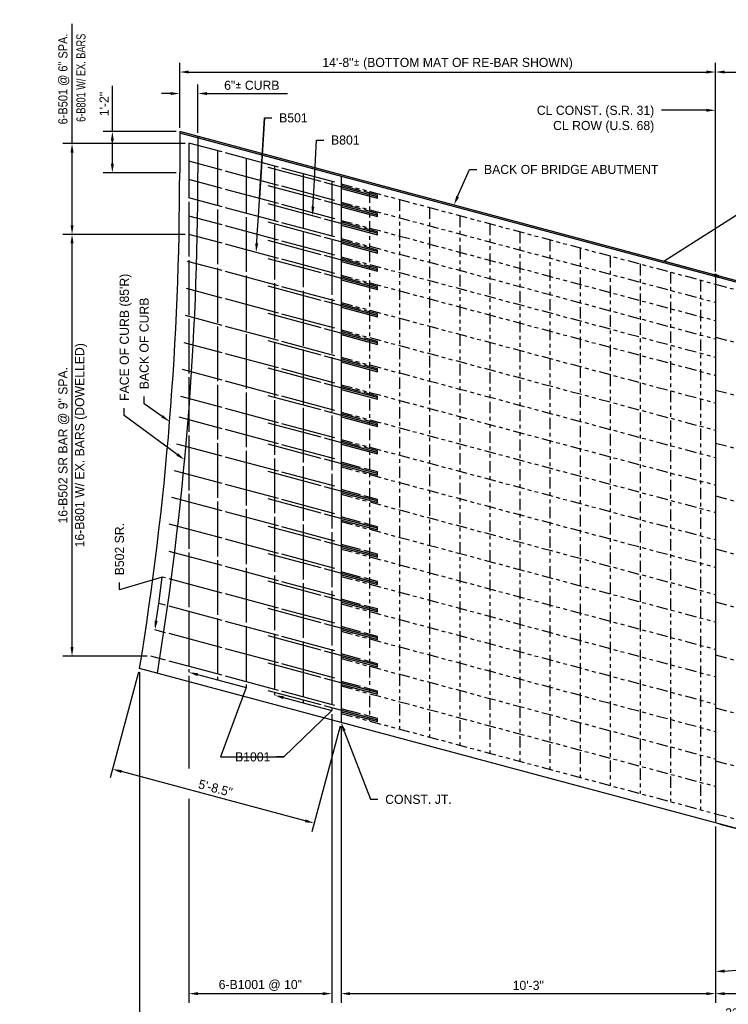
# Model space of a CAD drawing. Header units: feet. Extents: x -744 to -375, y 205 to 389.
# Tile 5 of 40: x -650 to -631, y 220 to 247. Entities that reach past the tile are written whole.
import ezdxf
from ezdxf import colors
from ezdxf.entities.mleader import LeaderData, LeaderLine
from ezdxf.math import Vec2, Vec3

# ---------------------------------------------------------------- set-up
doc = ezdxf.new("R2010")
doc.units = ezdxf.units.FT
doc.header["$MEASUREMENT"] = 0
doc.linetypes.add('brebarpr', pattern=[1.5625, 1.5, -0.0625])
doc.linetypes.add('PHANTOM2', pattern=[1.25, 0.625, -0.125, 0.125, -0.125, 0.125, -0.125])
for name, color, linetype in [('BR_P_Gen_Approach_Slab', 30, 'Continuous'), ('BR_P_Gen_Hatch', 253, 'Continuous'), ('BR_P_Sub_Reinforcing', 30, 'brebarpr'), ('Existing Approach Slab', 6, 'Continuous'), ('Existing Re-Bar', 40, 'PHANTOM2'), ('PV_P_Saw_Cut_Line', 62, 'Continuous'), ('RD_P_Text', 1, 'Continuous')]:
    doc.layers.add(name, color=color, linetype=linetype)
doc.styles.add('Slanted-Normal', font='font31.shx', dxfattribs={"height": 0.1})
doc.styles.get("Standard").update_dxf_attribs({"font": 'font31.shx'})
doc.dimstyles.new('COEC', dxfattribs={"dimscale": 13.9, "dimtxt": 0.18, "dimasz": 0.18, "dimexe": 0.18, "dimexo": 0.0625, "dimgap": 0.09, "dimtad": 1, "dimzin": 0, "dimdsep": 46, "dimtxsty": 'Standard', "dimcen": 0.09, "dimclrd": 256, "dimclre": 256, "dimclrt": 256, "dimaunit": 1, "dimadec": 4, "dimazin": 0, "dimtfac": 1, "dimtofl": 0, "dimtmove": 0, "dimatfit": 3, "dimfxl": 1, "dimtolj": 1, "dimtzin": 0, "dimlwd": -1, "dimlwe": -1, "dimarcsym": 0})

# ---------------------------------------------------------------- blocks, each defined once
blk = doc.blocks.new('*D1131')
at = {"layer": 'Defpoints', "color": 0, "transparency": 16777216}
for p in [(-631.314, 245.164), (-645.98, 243.536), (-631.314, 239.606)]:
    blk.add_point(p, dxfattribs=at)
at = {"layer": 'RD_P_Text', "transparency": 16777216}
for p, q in [((-645.98, 243.636), (-645.98, 245.414)), ((-631.314, 239.706), (-631.314, 245.414)), ((-645.73, 245.164), (-631.564, 245.164))]:
    blk.add_line(p, q, dxfattribs=at)
for points in [[(-645.73, 245.206), (-645.73, 245.123), (-645.98, 245.164)], [(-631.564, 245.206), (-631.564, 245.123), (-631.314, 245.164)]]:
    blk.add_solid(points, dxfattribs=at)
at = {"layer": 'RD_P_Text', "transparency": 16777216, "insert": (-638.647, 245.389), "char_height": 0.25, "attachment_point": 5}
blk.add_mtext('\\A1;14\'-8"{\\fISOCPEUR|b0|i0|c0|p0;%%P} (BOTTOM MAT OF RE-BAR SHOWN)', dxfattribs=at)
blk = doc.blocks.new('*D1123')
at = {"layer": 'Defpoints', "color": 0, "transparency": 16777216}
for p in [(-616.648, 245.164), (-631.314, 239.606), (-616.648, 235.677)]:
    blk.add_point(p, dxfattribs=at)
at = {"layer": 'RD_P_Text', "transparency": 16777216}
for p, q in [((-631.314, 239.706), (-631.314, 245.414)), ((-616.648, 235.777), (-616.648, 245.414)), ((-631.064, 245.164), (-616.898, 245.164))]:
    blk.add_line(p, q, dxfattribs=at)
for points in [[(-631.064, 245.206), (-631.064, 245.123), (-631.314, 245.164)], [(-616.898, 245.206), (-616.898, 245.123), (-616.648, 245.164)]]:
    blk.add_solid(points, dxfattribs=at)
at = {"layer": 'RD_P_Text', "transparency": 16777216, "insert": (-623.981, 245.389), "char_height": 0.25, "attachment_point": 5}
blk.add_mtext('\\A1;14\'-8"{\\fISOCPEUR|b0|i0|c0|p0;%%P} (TOP MAT OF RE-BAR SHOWN)', dxfattribs=at)
blk = doc.blocks.new('*D1118')
at = {"layer": 'Defpoints', "color": 0, "transparency": 16777216}
for p in [(-645.48, 244.575), (-645.98, 243.536), (-645.48, 243.402)]:
    blk.add_point(p, dxfattribs=at)
at = {"layer": 'RD_P_Text', "transparency": 16777216}
for p, q in [((-645.98, 243.636), (-645.98, 244.825)), ((-645.48, 243.502), (-645.48, 244.825)), ((-646.23, 244.575), (-646.48, 244.575)), ((-645.23, 244.575), (-643.032, 244.575))]:
    blk.add_line(p, q, dxfattribs=at)
for points in [[(-646.23, 244.616), (-646.23, 244.533), (-645.98, 244.575)], [(-645.23, 244.616), (-645.23, 244.533), (-645.48, 244.575)]]:
    blk.add_solid(points, dxfattribs=at)
at = {"layer": 'RD_P_Text', "transparency": 16777216, "insert": (-644.006, 244.8), "char_height": 0.25, "attachment_point": 5}
blk.add_mtext('\\A1;6"{\\fISOCPEUR|b0|i0|c0|p0;%%P} CURB', dxfattribs=at)
blk = doc.blocks.new('*D1119')
at = {"layer": 'Defpoints', "color": 0, "transparency": 16777216}
for p in [(-647.077, 228.83), (-613.885, 221.321), (-613.885, 219.174)]:
    blk.add_point(p, dxfattribs=at)
at = {"layer": 'RD_P_Text', "transparency": 16777216}
for p, q in [((-647.077, 228.73), (-647.077, 218.924)), ((-613.885, 221.221), (-613.885, 218.924)), ((-646.827, 219.174), (-614.135, 219.174))]:
    blk.add_line(p, q, dxfattribs=at)
for points in [[(-646.827, 219.216), (-646.827, 219.132), (-647.077, 219.174)], [(-614.135, 219.216), (-614.135, 219.132), (-613.885, 219.174)]]:
    blk.add_solid(points, dxfattribs=at)
at = {"layer": 'RD_P_Text', "transparency": 16777216, "insert": (-630.481, 219.399), "char_height": 0.25, "attachment_point": 5}
blk.add_mtext('\\A1;33\'-2.5"', dxfattribs=at)
blk = doc.blocks.new('*D1129')
at = {"layer": 'Defpoints', "color": 0, "transparency": 16777216}
for p in [(-631.314, 224.606), (-621.064, 221.86), (-621.064, 219.929)]:
    blk.add_point(p, dxfattribs=at)
at = {"layer": 'RD_P_Text', "transparency": 16777216}
for p, q in [((-631.314, 224.506), (-631.314, 219.679)), ((-621.064, 221.76), (-621.064, 219.679)), ((-631.064, 219.929), (-621.314, 219.929))]:
    blk.add_line(p, q, dxfattribs=at)
for points in [[(-631.064, 219.97), (-631.064, 219.887), (-631.314, 219.929)], [(-621.314, 219.97), (-621.314, 219.887), (-621.064, 219.929)]]:
    blk.add_solid(points, dxfattribs=at)
at = {"layer": 'RD_P_Text', "transparency": 16777216, "insert": (-626.189, 220.154), "char_height": 0.25, "attachment_point": 5}
blk.add_mtext('\\A1;10\'-3"', dxfattribs=at)
blk = doc.blocks.new('*D1130')
at = {"layer": 'Defpoints', "color": 0, "transparency": 16777216}
for p in [(-641.564, 227.353), (-631.314, 224.606), (-631.314, 219.929)]:
    blk.add_point(p, dxfattribs=at)
at = {"layer": 'RD_P_Text', "transparency": 16777216}
for p, q in [((-641.564, 227.253), (-641.564, 219.679)), ((-631.314, 224.506), (-631.314, 219.679)), ((-641.314, 219.929), (-631.564, 219.929))]:
    blk.add_line(p, q, dxfattribs=at)
for points in [[(-641.314, 219.97), (-641.314, 219.887), (-641.564, 219.929)], [(-631.564, 219.97), (-631.564, 219.887), (-631.314, 219.929)]]:
    blk.add_solid(points, dxfattribs=at)
at = {"layer": 'RD_P_Text', "transparency": 16777216, "insert": (-636.439, 220.154), "char_height": 0.25, "attachment_point": 5}
blk.add_mtext('\\A1;10\'-3"', dxfattribs=at)
blk = doc.blocks.new('*D1134')
at = {"layer": 'Defpoints', "color": 0, "transparency": 16777216}
for p in [(-647.077, 228.83), (-641.564, 227.353), (-647.816, 226.075)]:
    blk.add_point(p, dxfattribs=at)
at = {"layer": 'RD_P_Text', "transparency": 16777216}
for p, q in [((-647.103, 228.734), (-647.88, 225.834)), ((-641.59, 227.256), (-642.367, 224.356)), ((-642.544, 224.662), (-647.574, 226.01))]:
    blk.add_line(p, q, dxfattribs=at)
for points in [[(-647.563, 226.051), (-647.585, 225.97), (-647.816, 226.075)], [(-642.533, 224.703), (-642.555, 224.622), (-642.303, 224.598)]]:
    blk.add_solid(points, dxfattribs=at)
at = {"layer": 'RD_P_Text', "transparency": 16777216, "insert": (-645.001, 225.554), "char_height": 0.25, "attachment_point": 5, "rotation": 345}
blk.add_mtext('\\A1;5\'-8.5"', dxfattribs=at)
blk = doc.blocks.new('*D1135')
at = {"layer": 'Defpoints', "color": 0, "transparency": 16777216}
for p in [(-648.927, 243.21), (-645.73, 243.21), (-645.73, 240.719)]:
    blk.add_point(p, dxfattribs=at)
at = {"layer": 'RD_P_Text', "transparency": 16777216}
for p, q in [((-648.927, 243.21), (-648.927, 246.487)), ((-645.83, 243.21), (-649.177, 243.21)), ((-648.927, 240.969), (-648.927, 242.96)), ((-645.83, 240.719), (-649.177, 240.719))]:
    blk.add_line(p, q, dxfattribs=at)
for points in [[(-648.968, 242.96), (-648.885, 242.96), (-648.927, 243.21)], [(-648.968, 240.969), (-648.885, 240.969), (-648.927, 240.719)]]:
    blk.add_solid(points, dxfattribs=at)
at = {"layer": 'RD_P_Text', "transparency": 16777216, "insert": (-649.152, 244.974), "char_height": 0.25, "attachment_point": 5, "rotation": 90}
blk.add_mtext('\\A1;{\\W0.9;6-B501 @ 6" SPA.}', dxfattribs=at)
blk = doc.blocks.new('*D1136')
at = {"layer": 'Defpoints', "color": 0, "transparency": 16777216}
for p in [(-648.927, 240.719), (-645.73, 240.719), (-646.77, 229.17)]:
    blk.add_point(p, dxfattribs=at)
at = {"layer": 'RD_P_Text', "transparency": 16777216}
for p, q in [((-645.83, 240.719), (-649.177, 240.719)), ((-648.927, 229.42), (-648.927, 240.469)), ((-646.87, 229.17), (-649.177, 229.17))]:
    blk.add_line(p, q, dxfattribs=at)
for points in [[(-648.968, 240.469), (-648.885, 240.469), (-648.927, 240.719)], [(-648.968, 229.42), (-648.885, 229.42), (-648.927, 229.17)]]:
    blk.add_solid(points, dxfattribs=at)
at = {"layer": 'RD_P_Text', "transparency": 16777216, "insert": (-649.152, 234.945), "char_height": 0.25, "attachment_point": 5, "rotation": 90}
blk.add_mtext('\\A1;16-B502 SR BAR @ 9" SPA.', dxfattribs=at)
blk = doc.blocks.new('*D1137')
at = {"layer": 'Defpoints', "color": 0, "transparency": 16777216}
for p in [(-647.823, 243.536), (-645.98, 243.536), (-645.98, 242.402)]:
    blk.add_point(p, dxfattribs=at)
at = {"layer": 'RD_P_Text', "transparency": 16777216}
for p, q in [((-647.823, 243.536), (-647.823, 244.79)), ((-646.08, 243.536), (-648.073, 243.536)), ((-647.823, 242.652), (-647.823, 243.286)), ((-646.08, 242.402), (-648.073, 242.402))]:
    blk.add_line(p, q, dxfattribs=at)
for points in [[(-647.865, 243.286), (-647.782, 243.286), (-647.823, 243.536)], [(-647.865, 242.652), (-647.782, 242.652), (-647.823, 242.402)]]:
    blk.add_solid(points, dxfattribs=at)
at = {"layer": 'RD_P_Text', "transparency": 16777216, "insert": (-648.048, 244.288), "char_height": 0.25, "attachment_point": 5, "rotation": 90}
blk.add_mtext('\\A1;1\'-2"', dxfattribs=at)
blk = doc.blocks.new('*D1143')
at = {"layer": 'Defpoints', "color": 0, "transparency": 16777216}
for p in [(-631.314, 224.606), (-631.314, 224.606), (-631.291, 224.6), (-631.314, 224.506), (-629.595, 220.919)]:
    blk.add_point(p, dxfattribs=at)
at = {"layer": 'RD_P_Text', "transparency": 16777216}
for p, q in [((-631.314, 224.406), (-631.314, 220.287)), ((-631.195, 224.574), (-627.142, 223.489))]:
    blk.add_line(p, q, dxfattribs=at)
blk.add_arc((-631.314, 224.606), 4.069, 273.5207, 341.4793, dxfattribs=at)
for points in [[(-627.496, 223.326), (-627.416, 223.302), (-627.384, 223.553)], [(-631.063, 220.503), (-631.066, 220.587), (-631.314, 220.537)]]:
    blk.add_solid(points, dxfattribs=at)
at = {"layer": 'RD_P_Text', "transparency": 16777216, "insert": (-628.974, 221.557), "char_height": 0.25, "attachment_point": 5, "rotation": 37.5}
blk.add_mtext('\\A1;75°0\'0"', dxfattribs=at)

msp = doc.modelspace()

# ---------------------------------------------------------------- hatches: boundary and pattern name
at = {"layer": 'BR_P_Gen_Hatch'}
h = msp.add_hatch(color=256, dxfattribs=at)
h.dxf.hatch_style = 1
h.paths.add_polyline_path([(-645.98032, 243.53615), (-616.64832, 235.67667), (-616.64832, 235.63354), (-645.98032, 243.49302)])
h = msp.add_hatch(color=256, dxfattribs=at)
h.dxf.hatch_style = 1
h.paths.add_polyline_path([(-640.56432, 241.70726), (-641.56432, 241.97521), (-641.56432, 242.05803), (-640.56432, 241.79008)])
h = msp.add_hatch(color=256, dxfattribs=at)
h.dxf.hatch_style = 1
h.paths.add_polyline_path([(-640.56432, 241.20726), (-641.56432, 241.47521), (-641.56432, 241.55803), (-640.56432, 241.29008)])
h = msp.add_hatch(color=256, dxfattribs=at)
h.dxf.hatch_style = 1
h.paths.add_polyline_path([(-640.56432, 240.70726), (-641.56432, 240.97521), (-641.56432, 241.05803), (-640.56432, 240.79008)])
h = msp.add_hatch(color=256, dxfattribs=at)
h.dxf.hatch_style = 1
h.paths.add_polyline_path([(-640.56432, 240.20726), (-641.56432, 240.47521), (-641.56432, 240.55803), (-640.56432, 240.29008)])
h = msp.add_hatch(color=256, dxfattribs=at)
h.dxf.hatch_style = 1
h.paths.add_polyline_path([(-640.56432, 239.70726), (-641.56432, 239.97521), (-641.56432, 240.05803), (-640.56432, 239.79008)])
h = msp.add_hatch(color=256, dxfattribs=at)
h.dxf.hatch_style = 1
h.paths.add_polyline_path([(-640.56432, 239.20726), (-641.56432, 239.47521), (-641.56432, 239.55803), (-640.56432, 239.29008)])
h = msp.add_hatch(color=256, dxfattribs=at)
h.dxf.hatch_style = 1
h.paths.add_polyline_path([(-640.56432, 238.45726), (-641.56432, 238.72521), (-641.56432, 238.80803), (-640.56432, 238.54008)])
h = msp.add_hatch(color=256, dxfattribs=at)
h.dxf.hatch_style = 1
h.paths.add_polyline_path([(-640.56432, 237.70726), (-641.56432, 237.97521), (-641.56432, 238.05803), (-640.56432, 237.79008)])
h = msp.add_hatch(color=256, dxfattribs=at)
h.dxf.hatch_style = 1
h.paths.add_polyline_path([(-640.56432, 236.95726), (-641.56432, 237.22521), (-641.56432, 237.30803), (-640.56432, 237.04008)])
h = msp.add_hatch(color=256, dxfattribs=at)
h.dxf.hatch_style = 1
h.paths.add_polyline_path([(-640.56432, 236.20726), (-641.56432, 236.47521), (-641.56432, 236.55803), (-640.56432, 236.29008)])
h = msp.add_hatch(color=256, dxfattribs=at)
h.dxf.hatch_style = 1
h.paths.add_polyline_path([(-640.56432, 235.45726), (-641.56432, 235.72521), (-641.56432, 235.80803), (-640.56432, 235.54008)])
h = msp.add_hatch(color=256, dxfattribs=at)
h.dxf.hatch_style = 1
h.paths.add_polyline_path([(-640.56432, 234.70726), (-641.56432, 234.97521), (-641.56432, 235.05803), (-640.56432, 234.79008)])
h = msp.add_hatch(color=256, dxfattribs=at)
h.dxf.hatch_style = 1
h.paths.add_polyline_path([(-640.56432, 234.1298), (-641.56432, 234.39775), (-641.56432, 234.48057), (-640.56432, 234.21262)])
h = msp.add_hatch(color=256, dxfattribs=at)
h.dxf.hatch_style = 1
h.paths.add_polyline_path([(-640.56432, 233.3798), (-641.56432, 233.64775), (-641.56432, 233.73057), (-640.56432, 233.46262)])
h = msp.add_hatch(color=256, dxfattribs=at)
h.dxf.hatch_style = 1
h.paths.add_polyline_path([(-640.56432, 232.6298), (-641.56432, 232.89775), (-641.56432, 232.98057), (-640.56432, 232.71262)])
h = msp.add_hatch(color=256, dxfattribs=at)
h.dxf.hatch_style = 1
h.paths.add_polyline_path([(-640.56432, 231.8798), (-641.56432, 232.14775), (-641.56432, 232.23057), (-640.56432, 231.96262)])
h = msp.add_hatch(color=256, dxfattribs=at)
h.dxf.hatch_style = 1
h.paths.add_polyline_path([(-640.56432, 231.1298), (-641.56432, 231.39775), (-641.56432, 231.48057), (-640.56432, 231.21262)])
h = msp.add_hatch(color=256, dxfattribs=at)
h.dxf.hatch_style = 1
h.paths.add_polyline_path([(-640.56432, 230.3798), (-641.56432, 230.64775), (-641.56432, 230.73057), (-640.56432, 230.46262)])
h = msp.add_hatch(color=256, dxfattribs=at)
h.dxf.hatch_style = 1
h.paths.add_polyline_path([(-640.56432, 229.6298), (-641.56432, 229.89775), (-641.56432, 229.98057), (-640.56432, 229.71262)])
h = msp.add_hatch(color=256, dxfattribs=at)
h.dxf.hatch_style = 1
h.paths.add_polyline_path([(-640.56432, 228.8798), (-641.56432, 229.14775), (-641.56432, 229.23057), (-640.56432, 228.96262)])
h = msp.add_hatch(color=256, dxfattribs=at)
h.dxf.hatch_style = 1
h.paths.add_polyline_path([(-640.56432, 228.1298), (-641.56432, 228.39775), (-641.56432, 228.48057), (-640.56432, 228.21262)])
h = msp.add_hatch(color=256, dxfattribs=at)
h.dxf.hatch_style = 1
h.paths.add_polyline_path([(-640.56432, 227.3798), (-641.56432, 227.64775), (-641.56432, 227.73057), (-640.56432, 227.46262)])

# ---------------------------------------------------------------- linework, layer by layer
at = {"layer": 'BR_P_Gen_Approach_Slab', "flags": 128}
for points in [[(-641.56432, 242.35289), (-645.98032, 243.53615)], [(-616.64832, 235.63354), (-645.98032, 243.49302)], [(-641.56432, 227.35289), (-647.07739, 228.83011)]]:
    msp.add_lwpolyline(points, dxfattribs=at)
at = {"layer": 'BR_P_Gen_Approach_Slab'}
for points in [[(-645.98032, 243.53615), (-645.98032, 242.40218)], [(-645.48032, 243.40218), (-645.48032, 242.40218)]]:
    msp.add_lwpolyline(points, dxfattribs=at)
for radius, start in [(84.5, 350.757337), (85, 350.7233568)]:
    msp.add_arc((-730.48032, 242.40218), radius, start, 0, dxfattribs=at)
at = {"layer": 'BR_P_Sub_Reinforcing', "color": 131, "flags": 128}
for points in [[(-641.73092, 242.1475), (-645.73032, 243.21913)], [(-641.73092, 241.6475), (-645.73032, 242.71913)], [(-641.73092, 241.1475), (-645.73032, 242.21913)], [(-641.73092, 240.6475), (-645.73032, 241.71913)], [(-641.73092, 240.1475), (-645.73032, 241.21913)], [(-641.73092, 239.6475), (-645.73032, 240.71913)]]:
    msp.add_lwpolyline(points, dxfattribs=at)
at = {"layer": 'BR_P_Sub_Reinforcing', "color": 1}
for points in [[(-645.73032, 243.21035), (-645.73032, 228.72798)], [(-644.94764, 243.00063), (-644.94764, 228.51826)], [(-644.16431, 242.79073), (-644.16431, 228.30837)], [(-643.38098, 242.58084), (-643.38098, 228.09848)], [(-642.59765, 242.37095), (-642.59765, 227.88859)], [(-641.81432, 242.16106), (-641.81432, 227.67869)]]:
    msp.add_lwpolyline(points, dxfattribs=at)
at = {"layer": 'BR_P_Sub_Reinforcing', "flags": 128}
for points in [[(-640.56432, 241.74867), (-643.56432, 242.55252)], [(-640.56432, 241.24867), (-643.56432, 242.05252)], [(-641.56432, 241.97521), (-640.56432, 241.70726), (-640.56432, 241.79008), (-641.56432, 242.05803)], [(-640.56432, 240.74867), (-643.56432, 241.55252)], [(-641.56432, 241.47521), (-640.56432, 241.20726), (-640.56432, 241.29008), (-641.56432, 241.55803)], [(-640.56432, 240.24867), (-643.56432, 241.05252)], [(-641.56432, 240.97521), (-640.56432, 240.70726), (-640.56432, 240.79008), (-641.56432, 241.05803)], [(-640.56432, 239.74867), (-643.56432, 240.55252)], [(-641.56432, 240.47521), (-640.56432, 240.20726), (-640.56432, 240.29008), (-641.56432, 240.55803)], [(-640.56432, 239.24867), (-643.56432, 240.05252)], [(-641.56432, 239.97521), (-640.56432, 239.70726), (-640.56432, 239.79008), (-641.56432, 240.05803)], [(-641.56432, 239.47521), (-640.56432, 239.20726), (-640.56432, 239.29008), (-641.56432, 239.55803)], [(-640.56432, 238.49867), (-643.56432, 239.30252)], [(-641.56432, 238.72521), (-640.56432, 238.45726), (-640.56432, 238.54008), (-641.56432, 238.80803)], [(-640.56432, 237.74867), (-643.56432, 238.55252)], [(-641.56432, 237.97521), (-640.56432, 237.70726), (-640.56432, 237.79008), (-641.56432, 238.05803)], [(-640.56432, 236.99867), (-643.56432, 237.80252)], [(-641.56432, 237.22521), (-640.56432, 236.95726), (-640.56432, 237.04008), (-641.56432, 237.30803)], [(-640.56432, 236.24867), (-643.56432, 237.05252)], [(-641.56432, 236.47521), (-640.56432, 236.20726), (-640.56432, 236.29008), (-641.56432, 236.55803)], [(-640.56432, 235.49867), (-643.56432, 236.30252)], [(-641.56432, 235.72521), (-640.56432, 235.45726), (-640.56432, 235.54008), (-641.56432, 235.80803)], [(-640.56432, 234.74867), (-643.56432, 235.55252)], [(-640.56432, 234.17121), (-643.56432, 234.97506)], [(-641.56432, 234.97521), (-640.56432, 234.70726), (-640.56432, 234.79008), (-641.56432, 235.05803)], [(-641.56432, 234.39775), (-640.56432, 234.1298), (-640.56432, 234.21262), (-641.56432, 234.48057)], [(-640.56432, 233.42121), (-643.56432, 234.22506)], [(-640.56432, 232.67121), (-643.56432, 233.47506)], [(-641.56432, 233.64775), (-640.56432, 233.3798), (-640.56432, 233.46262), (-641.56432, 233.73057)], [(-641.56432, 232.89775), (-640.56432, 232.6298), (-640.56432, 232.71262), (-641.56432, 232.98057)], [(-640.56432, 231.92121), (-643.56432, 232.72506)], [(-641.56432, 232.14775), (-640.56432, 231.8798), (-640.56432, 231.96262), (-641.56432, 232.23057)], [(-640.56432, 231.17121), (-643.56432, 231.97506)], [(-641.56432, 231.39775), (-640.56432, 231.1298), (-640.56432, 231.21262), (-641.56432, 231.48057)], [(-640.56432, 230.42121), (-643.56432, 231.22506)], [(-641.56432, 230.64775), (-640.56432, 230.3798), (-640.56432, 230.46262), (-641.56432, 230.73057)], [(-640.56432, 229.67121), (-643.56432, 230.47506)], [(-641.56432, 229.89775), (-640.56432, 229.6298), (-640.56432, 229.71262), (-641.56432, 229.98057)], [(-640.56432, 228.92121), (-643.56432, 229.72506)], [(-641.56432, 229.14775), (-640.56432, 228.8798), (-640.56432, 228.96262), (-641.56432, 229.23057)], [(-640.56432, 228.17121), (-643.56432, 228.97506)], [(-641.56432, 228.39775), (-640.56432, 228.1298), (-640.56432, 228.21262), (-641.56432, 228.48057)], [(-640.56432, 227.42121), (-643.56432, 228.22506)], [(-641.56432, 227.64775), (-640.56432, 227.3798), (-640.56432, 227.46262), (-641.56432, 227.73057)]]:
    msp.add_lwpolyline(points, dxfattribs=at)
at = {"layer": 'BR_P_Sub_Reinforcing', "color": 150, "flags": 128}
for points in [[(-641.73092, 238.8975), (-645.76499, 239.97842)], [(-641.73092, 238.1475), (-645.78952, 239.235)], [(-641.73092, 237.3975), (-645.82051, 238.4933)], [(-641.73092, 236.6475), (-645.85792, 237.75332)], [(-641.73092, 235.8975), (-645.90171, 237.01506)], [(-641.73092, 235.1475), (-645.95185, 236.27849)], [(-641.73092, 234.57004), (-645.99475, 235.71253)], [(-641.73092, 233.82004), (-646.05605, 234.97895)], [(-641.73092, 233.07004), (-646.1236, 234.24705)], [(-641.73092, 232.32004), (-646.19739, 233.51682)], [(-641.73092, 231.57004), (-646.27738, 232.78826)], [(-641.73092, 230.82004), (-646.36356, 232.06135)], [(-641.73092, 230.07004), (-646.45589, 231.33609)], [(-641.73092, 229.32004), (-646.55437, 230.61248)], [(-641.73092, 228.57004), (-646.65896, 229.8905)], [(-641.73092, 227.82004), (-646.76965, 229.17016)]]:
    msp.add_lwpolyline(points, dxfattribs=at)
at = {"layer": 'Existing Approach Slab'}
for points in [[(-631.31432, 239.60641), (-641.56432, 242.35289)], [(-621.06432, 236.85993), (-631.31432, 239.60641)], [(-631.31432, 239.56328), (-631.31432, 224.60641)], [(-631.31432, 224.60641), (-641.56432, 227.35289)], [(-621.06432, 221.85993), (-631.31432, 224.60641)]]:
    msp.add_lwpolyline(points, dxfattribs=at)
at = {"layer": 'Existing Re-Bar', "color": 141, "ltscale": 0.5}
for points in [[(-641.56432, 242.10289), (-631.31432, 239.35641)], [(-641.56432, 241.60289), (-631.31432, 238.85641)], [(-641.56432, 241.10289), (-631.31432, 238.35641)], [(-641.56432, 240.60289), (-631.31432, 237.85641)], [(-641.56432, 240.10289), (-631.31432, 237.35641)], [(-641.56432, 239.60289), (-631.31432, 236.85641)], [(-641.56432, 238.85289), (-631.31432, 236.10641)], [(-641.56432, 238.10289), (-631.31432, 235.35641)], [(-641.56432, 237.35289), (-631.31432, 234.60641)], [(-641.56432, 236.60289), (-631.31432, 233.85641)], [(-641.56432, 235.85289), (-631.31432, 233.10641)], [(-641.56432, 235.10289), (-631.31432, 232.35641)], [(-641.56432, 234.35289), (-631.31432, 231.60641)], [(-641.56432, 233.60289), (-631.31432, 230.85641)], [(-641.56432, 232.85289), (-631.31432, 230.10641)], [(-641.56432, 232.10289), (-631.31432, 229.35641)], [(-641.56432, 231.35289), (-631.31432, 228.60641)], [(-641.56432, 230.60289), (-631.31432, 227.85641)], [(-641.56432, 229.85289), (-631.31432, 227.10641)], [(-641.56432, 229.10289), (-631.31432, 226.35641)], [(-641.56432, 228.35289), (-631.31432, 225.60641)], [(-641.56432, 227.60289), (-631.31432, 224.85641)]]:
    msp.add_lwpolyline(points, dxfattribs=at)
at = {"layer": 'Existing Re-Bar', "color": 61, "ltscale": 0.5}
for points in [[(-640.78747, 241.89473), (-640.78747, 227.39473)], [(-639.96366, 241.67399), (-639.96366, 227.17399)], [(-639.13986, 241.45325), (-639.13986, 226.95325)], [(-638.31605, 241.23252), (-638.31605, 226.73252)], [(-637.49224, 241.01178), (-637.49224, 226.51178)], [(-636.66843, 240.79104), (-636.66843, 226.29104)], [(-635.84462, 240.5703), (-635.84462, 226.0703)], [(-635.02082, 240.34956), (-635.02082, 225.84956)], [(-634.19701, 240.12882), (-634.19701, 225.62882)], [(-633.3732, 239.90808), (-633.3732, 225.40808)], [(-632.54939, 239.68735), (-632.54939, 225.18735)], [(-631.72558, 239.46661), (-631.72558, 224.96661)]]:
    msp.add_lwpolyline(points, dxfattribs=at)
at = {"layer": 'Existing Re-Bar', "ltscale": 0.5}
for points in [[(-631.31432, 239.35641), (-621.06432, 236.60993)], [(-631.31432, 237.90641), (-621.06432, 235.15993)], [(-631.31432, 236.45641), (-621.06432, 233.70993)], [(-631.31432, 235.00641), (-621.06432, 232.25993)], [(-631.31432, 233.55641), (-621.06432, 230.80993)], [(-631.31432, 232.10641), (-621.06432, 229.35993)], [(-631.31432, 230.65641), (-621.06432, 227.90993)], [(-631.31432, 229.20641), (-621.06432, 226.45993)], [(-631.31432, 227.75641), (-621.06432, 225.00993)], [(-631.31432, 226.30641), (-621.06432, 223.55993)], [(-631.31432, 224.85641), (-621.06432, 222.10993)]]:
    msp.add_lwpolyline(points, dxfattribs=at)
at = {"layer": 'PV_P_Saw_Cut_Line'}
msp.add_lwpolyline([(-641.56432, 242.30976), (-641.56432, 227.35289)], dxfattribs=at)
at = {"layer": 'RD_P_Text'}
for p, q in [((-645.73032, 228.62798), (-645.73032, 226.09125)), ((-641.81432, 227.57869), (-641.81432, 219.67882)), ((-645.73032, 225.26464), (-645.73032, 219.67882)), ((-645.48032, 219.92882), (-642.06432, 219.92882))]:
    msp.add_line(p, q, dxfattribs=at)
for points in [[(-645.48032, 219.97049), (-645.48032, 219.88715), (-645.73032, 219.92882)], [(-642.06432, 219.97049), (-642.06432, 219.88715), (-641.81432, 219.92882)]]:
    msp.add_solid(points, dxfattribs=at)

# ---------------------------------------------------------------- texts
at = {"layer": 'RD_P_Text', "char_height": 0.25, "attachment_point": 5, "rotation": 90}
for s, insert in [('{\\W0.75;6-B801 W/ EX. BARS}', (-648.68182, 245.00578)), ('16-B801 W/ EX. BARS (DOWELLED)', (-648.68182, 234.94465))]:
    msp.add_mtext_dynamic_manual_height_columns(s, width=8.2349069, gutter_width=10, heights=[1.80042], dxfattribs=dict(at, insert=insert))
at = {"layer": 'RD_P_Text', "insert": (-643.77232, 220.15382), "char_height": 0.25, "attachment_point": 5}
msp.add_mtext('\\A1;6-B1001 @ 10"', dxfattribs=at)

# ---------------------------------------------------------------- dimensions: what is measured, and where the dimension line sits
at = {"layer": 'RD_P_Text'}
for base, p1, p2, text, picture, middle in [((-648.92668, 243.21035), (-645.73032, 240.71913), (-645.73032, 243.21035), '{\\W0.9;6-B501 @ 6" SPA.}', '*D1135', (-649.15168, 244.97374)), ((-648.92668, 240.71913), (-646.76965, 229.17016), (-645.73032, 240.71913), '16-B502 SR BAR @ 9" SPA.', '*D1136', (-649.15168, 234.94465))]:
    dim = msp.add_linear_dim(base=base, p1=p1, p2=p2, angle=90, text=text, dimstyle='COEC', override={"dimscale": 2, "dimtxt": 0.125, "dimasz": 0.125, "dimexe": 0.125, "dimexo": 0.05, "dimgap": 0.05}, dxfattribs=at)
    dim.commit()
    dim.dimension.update_dxf_attribs({"geometry": picture, "text_midpoint": middle})
for base, p1, p2, text, picture, middle in [((-631.31432, 245.16428), (-645.98032, 243.53615), (-631.31432, 239.60641), '14\'-8"{\\fISOCPEUR|b0|i0|c0|p0;%%P} (BOTTOM MAT OF RE-BAR SHOWN)', '*D1131', (-638.64732, 245.38928)), ((-616.64832, 245.16428), (-631.31432, 239.60641), (-616.64832, 235.67667), '14\'-8"{\\fISOCPEUR|b0|i0|c0|p0;%%P} (TOP MAT OF RE-BAR SHOWN)', '*D1123', (-623.98132, 245.38928)), ((-645.48032, 244.57464), (-645.98032, 243.53615), (-645.48032, 243.40218), '6"{\\fISOCPEUR|b0|i0|c0|p0;%%P} CURB', '*D1118', (-644.00631, 244.79964)), ((-613.88541, 219.17384), (-647.07739, 228.83011), (-613.88541, 221.32073), '33\'-2.5"', '*D1119', (-630.4814, 219.39884)), ((-631.31432, 219.92882), (-641.56432, 227.35289), (-631.31432, 224.60641), '10\'-3"', '*D1130', (-636.43932, 220.15382)), ((-621.06432, 219.92882), (-631.31432, 224.60641), (-621.06432, 221.85993), '10\'-3"', '*D1129', (-626.18932, 220.15382))]:
    dim = msp.add_linear_dim(base=base, p1=p1, p2=p2, text=text, dimstyle='COEC', override={"dimscale": 2, "dimtxt": 0.125, "dimasz": 0.125, "dimexe": 0.125, "dimexo": 0.05, "dimgap": 0.05}, dxfattribs=at)
    dim.commit()
    dim.dimension.update_dxf_attribs({"geometry": picture, "text_midpoint": middle})
dim = msp.add_linear_dim(base=(-647.82323, 243.53615), p1=(-645.98032, 242.40218), p2=(-645.98032, 243.53615), angle=90, text='1\'-2"', dimstyle='COEC', override={"dimscale": 2, "dimtxt": 0.125, "dimasz": 0.125, "dimexe": 0.125, "dimexo": 0.05, "dimgap": 0.05}, dxfattribs=at)
dim.commit()
dim.dimension.update_dxf_attribs({"geometry": '*D1137', "text_midpoint": (-647.82323, 244.28794), "dimtype": 160})
dim = msp.add_aligned_dim(p1=(-641.56432, 227.35289), p2=(-647.07739, 228.83011), distance=2.8523, text='5\'-8.5"', dimstyle='COEC', override={"dimscale": 2, "dimtxt": 0.125, "dimasz": 0.125, "dimexe": 0.125, "dimexo": 0.05, "dimgap": 0.05}, dxfattribs=at)
dim.commit()
dim.dimension.update_dxf_attribs({"geometry": '*D1134', "text_midpoint": (-645.00085, 225.55372)})
dim = msp.add_angular_dim_2l(base=(-629.59462186, 220.91850275), line1=((-631.29114995, 224.60020014), (-631.31432065, 224.60640871)), line2=((-631.31432065, 224.60640871), (-631.31432065, 224.50640871)), dimstyle='COEC', override={"dimscale": 2, "dimtxt": 0.125, "dimasz": 0.125, "dimexe": 0.125, "dimexo": 0.05, "dimgap": 0.05}, dxfattribs=at)
dim.commit()
dim.dimension.update_dxf_attribs({"geometry": '*D1143', "text_midpoint": (-628.97414796, 221.55663629)})

# ---------------------------------------------------------------- leaders
ml = msp.add_multileader_mtext('Standard', dxfattribs=at)
ml.set_content('CL CONST. (S.R. 31)\\PCL ROW (U.S. 68)', color=256, style='Slanted-Normal')
ml.set_leader_properties()
ml.build(insert=Vec2(0, 0))
ml.multileader.update_dxf_attribs({"dogleg_length": 0.1, "arrow_head_size": 0.25, "scale": 2})
ctx = ml.context
ctx.base_point, ctx.scale, ctx.char_height, ctx.arrow_head_size, ctx.landing_gap_size, ctx.plane_origin = Vec3(-636.81898, 244.11642), 2, 0.25, 0.25, 0.2, Vec3(-631.31432, 244.11642)
ctx.text_align_type = 2
notes = []
notes.append((ctx, [(0, (1, 1, 0), (-632.59001, 244.11642), (-1, 0), 0.2, [(0, [(-631.31432, 244.11642)], 0, [])])]))
ctx.mtext.insert, ctx.mtext.alignment, ctx.mtext.flow_direction = Vec3(-632.99001, 244.24142), 3, 5
ml = msp.add_multileader_mtext('Standard', dxfattribs=at)
ml.set_content('B501', color=256, style='Slanted-Normal')
ml.set_leader_properties()
ml.build(insert=Vec2(0, 0))
ml.multileader.update_dxf_attribs({"dogleg_length": 0.1, "arrow_head_size": 0.25, "scale": 2})
ctx = ml.context
ctx.base_point, ctx.scale, ctx.char_height, ctx.arrow_head_size, ctx.landing_gap_size, ctx.plane_origin = Vec3(-643.45717, 243.91032), 2, 0.25, 0.25, 0.2, Vec3(-638.72724, 241.28797)
notes.append((ctx, [(1, (1, 1, 0), (-643.65717, 243.91032), (1, 0), 0.2, [(5, [(-643.88845, 240.22561), (-643.85486, 240.7166), (-643.82699, 241.20914), (-643.65717, 243.91032), (-643.79469, 241.70048), (-643.76411, 242.19229), (-643.73341, 242.68406)], 0, [])])]))
ctx.mtext.insert, ctx.mtext.flow_direction = Vec3(-643.25717, 244.03532), 5
ml = msp.add_multileader_mtext('Standard', dxfattribs=at)
ml.set_content('B801', color=256, style='Slanted-Normal')
ml.set_leader_properties()
ml.build(insert=Vec2(0, 0))
ml.multileader.update_dxf_attribs({"dogleg_length": 0.1, "arrow_head_size": 0.25, "scale": 2})
ctx = ml.context
ctx.base_point, ctx.scale, ctx.char_height, ctx.arrow_head_size, ctx.landing_gap_size, ctx.plane_origin = Vec3(-642.0371, 243.30272), 2, 0.25, 0.25, 0.2, Vec3(-631.56921, 238.63373)
notes.append((ctx, [(1, (1, 1, 0), (-642.2371, 243.30272), (1, 0), 0.2, [(2, [(-642.34639, 241.22617), (-642.32028, 241.71918), (-642.29334, 242.21196), (-642.2371, 243.30272)], 0, [])])]))
ctx.mtext.insert, ctx.mtext.flow_direction = Vec3(-641.8371, 243.42772), 5
ml = msp.add_multileader_mtext('Standard', dxfattribs=at)
ml.set_content('BACK OF BRIDGE ABUTMENT', color=256, style='Slanted-Normal')
ml.set_leader_properties()
ml.build(insert=Vec2(0, 0))
ml.multileader.update_dxf_attribs({"dogleg_length": 0.1, "arrow_head_size": 0.25, "scale": 2})
ctx = ml.context
ctx.base_point, ctx.scale, ctx.char_height, ctx.arrow_head_size, ctx.landing_gap_size, ctx.plane_origin = Vec3(-637.85001, 242.49627), 2, 0.25, 0.25, 0.2, Vec3(-627.49127, 237.84503)
notes.append((ctx, [(1, (1, 1, 0), (-638.05001, 242.49627), (1, 0), 0.2, [(0, [(-638.47123, 241.5241)], 0, [])])]))
ctx.mtext.insert, ctx.mtext.flow_direction = Vec3(-637.65001, 242.62127), 5
ml = msp.add_multileader_mtext('Standard', dxfattribs=at)
ml.set_content('PREFORMED ELASTOMERIC COMPRESSION\\PJOINT SEAL, 705.11. (PER AS-1-81)\\P(REPLACE) (INCIDENTAL TO 526)', color=256, style='Slanted-Normal')
ml.set_leader_properties()
ml.build(insert=Vec2(0, 0))
ml.multileader.update_dxf_attribs({"dogleg_length": 0.1, "arrow_head_size": 0.25, "scale": 2})
ctx = ml.context
ctx.base_point, ctx.scale, ctx.char_height, ctx.arrow_head_size, ctx.landing_gap_size, ctx.plane_origin = Vec3(-630.02401, 241.58167), 2, 0.25, 0.25, 0.2, Vec3(-620.12523, 235.8713)
notes.append((ctx, [(1, (1, 1, 0), (-630.22401, 241.58167), (1, 0), 0.2, [(2, [(-631.10519, 239.55037), (-632.72559, 239.98456), (-630.22401, 241.58167)], 0, [])])]))
ctx.mtext.insert, ctx.mtext.flow_direction = Vec3(-629.82401, 241.70667), 5
ml = msp.add_multileader_mtext('Standard', dxfattribs=at)
ml.set_content("FACE OF CURB (85'R)", color=256, style='Slanted-Normal')
ml.set_leader_properties()
ml.build(insert=Vec2(0, 0))
ml.multileader.update_dxf_attribs({"dogleg_length": 0.1, "arrow_head_size": 0.25, "scale": 2})
ctx = ml.context
ctx.base_point, ctx.scale, ctx.char_height, ctx.arrow_head_size, ctx.landing_gap_size, ctx.plane_origin, ctx.plane_x_axis, ctx.plane_y_axis = Vec3(-647.4956, 235.95923), 2, 0.25, 0.25, 0.2, Vec3(-641.96761, 241.85912), Vec3(0, 1), Vec3(-1, 0)
notes.append((ctx, [(1, (1, 1, 0), (-647.4956, 235.75923), (0, 1), 0.2, [(0, [(-645.84431, 234.54433)], 0, [])])]))
ctx.mtext.insert, ctx.mtext.text_direction, ctx.mtext.rotation, ctx.mtext.flow_direction = Vec3(-647.6206, 236.15923), Vec3(0, 1), 1.57079633, 5
ml = msp.add_multileader_mtext('Standard', dxfattribs=at)
ml.set_content('BACK OF CURB', color=256, style='Slanted-Normal')
ml.set_leader_properties()
ml.build(insert=Vec2(0, 0))
ml.multileader.update_dxf_attribs({"dogleg_length": 0.1, "arrow_head_size": 0.25, "scale": 2})
ctx = ml.context
ctx.base_point, ctx.scale, ctx.char_height, ctx.arrow_head_size, ctx.landing_gap_size, ctx.plane_origin, ctx.plane_x_axis, ctx.plane_y_axis = Vec3(-646.95481, 236.2787), 2, 0.25, 0.25, 0.2, Vec3(-642.46761, 242.73348), Vec3(0, 1), Vec3(-1, 0)
notes.append((ctx, [(1, (1, 1, 0), (-646.95481, 236.0787), (0, 1), 0.2, [(0, [(-646.25503, 235.59401)], 0, [])])]))
ctx.mtext.insert, ctx.mtext.text_direction, ctx.mtext.rotation, ctx.mtext.flow_direction = Vec3(-647.07981, 236.4787), Vec3(0, 1), 1.57079633, 5
ml = msp.add_multileader_mtext('Standard', dxfattribs=at)
ml.set_content('B502 SR.', color=256, style='Slanted-Normal')
ml.set_leader_properties()
ml.build(insert=Vec2(0, 0))
ml.multileader.update_dxf_attribs({"dogleg_length": 0.1, "arrow_head_size": 0.25, "scale": 2})
ctx = ml.context
ctx.base_point, ctx.scale, ctx.char_height, ctx.arrow_head_size, ctx.landing_gap_size, ctx.plane_origin, ctx.plane_x_axis, ctx.plane_y_axis = Vec3(-647.62958, 231.184), 2, 0.25, 0.25, 0.2, Vec3(-642.10159, 237.08389), Vec3(0, 1), Vec3(-1, 0)
notes.append((ctx, [(1, (1, 1, 0), (-647.62958, 230.984), (0, 1), 0.2, [(2, [(-646.65896, 229.8905), (-646.55437, 230.61248), (-646.45589, 231.33609), (-647.62958, 230.984)], 0, [])])]))
ctx.mtext.insert, ctx.mtext.text_direction, ctx.mtext.rotation, ctx.mtext.flow_direction = Vec3(-647.75458, 231.384), Vec3(0, 1), 1.57079633, 5
ml = msp.add_multileader_mtext('Standard', dxfattribs=at)
ml.set_content('B1001', color=256, style='Slanted-Normal')
ml.set_leader_properties()
ml.build(insert=Vec2(0, 0))
ml.multileader.update_dxf_attribs({"dogleg_length": 0.1, "arrow_head_size": 0.25, "scale": 2})
ctx = ml.context
ctx.base_point, ctx.scale, ctx.char_height, ctx.arrow_head_size, ctx.landing_gap_size, ctx.plane_origin = Vec3(-644.66432, 226.41246), 2, 0.25, 0.25, 0.2, Vec3(-641.22373, 224.67211)
notes.append((ctx, [(0, (1, 1, 0), (-643.13376, 226.41246), (-1, 0), 0.2, [(2, [(-645.73032, 228.72798), (-644.94764, 228.51826), (-644.16431, 228.30837), (-644.86432, 226.41246)], 0, []), (5, [(-643.38098, 228.09848), (-642.59765, 227.88859), (-641.81432, 227.67869)], 0, [])])]))
ctx.mtext.insert, ctx.mtext.flow_direction = Vec3(-644.46432, 226.53746), 5
ml = msp.add_multileader_mtext('Standard', dxfattribs=at)
ml.set_content('CONST. JT.', color=256, style='Slanted-Normal')
ml.set_leader_properties()
ml.build(insert=Vec2(0, 0))
ml.multileader.update_dxf_attribs({"dogleg_length": 0.1, "arrow_head_size": 0.25, "scale": 2})
ctx = ml.context
ctx.base_point, ctx.scale, ctx.char_height, ctx.arrow_head_size, ctx.landing_gap_size, ctx.plane_origin = Vec3(-640.55353, 225.24993), 2, 0.25, 0.25, 0.2, Vec3(-635.75841, 222.90819)
notes.append((ctx, [(1, (1, 1, 0), (-640.75353, 225.24993), (1, 0), 0.2, [(0, [(-641.56432, 227.35289)], 0, [])])]))
ctx.mtext.insert, ctx.mtext.flow_direction = Vec3(-640.35353, 225.37493), 5
for ctx, leaders in notes:
    for number, flags, end, landing, length, lines in leaders:
        leader = LeaderData()
        leader.index, (leader.has_last_leader_line, leader.has_dogleg_vector, leader.attachment_direction) = number, flags
        leader.last_leader_point, leader.dogleg_vector, leader.dogleg_length = Vec3(end), Vec3(landing), length
        for number, points, colour, breaks in lines:
            line = LeaderLine()
            line.index, line.vertices, line.color, line.breaks = number, Vec3.list(points), colors.encode_raw_color(colour), breaks
            leader.lines.append(line)
        ctx.leaders.append(leader)

doc.saveas('drawing.dxf')
